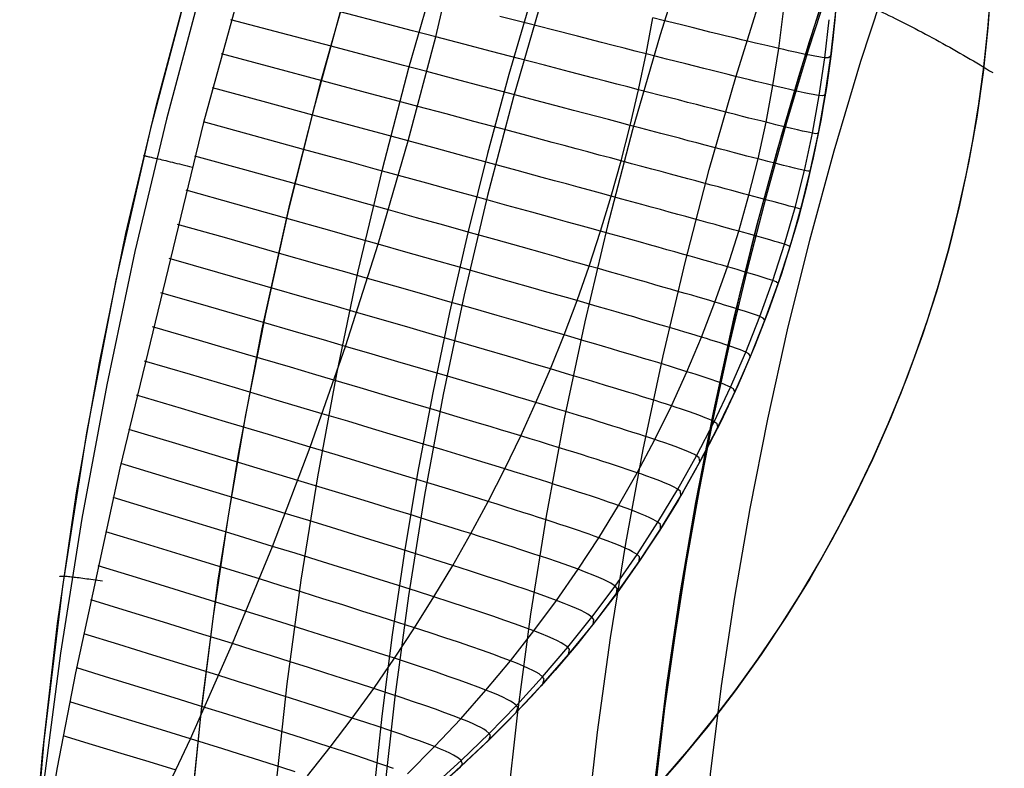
# Model space of a CAD drawing. Header units: millimetres. Extents: x -118 to 118, y -118 to 118.
# Tile 22 of 68: x -118 to -92, y 11 to 31. Entities that reach past the tile are written whole.
import ezdxf

# ---------------------------------------------------------------- set-up
doc = ezdxf.new("R2010")
doc.units = ezdxf.units.MM
doc.header["$MEASUREMENT"] = 0
doc.layers.add('Predefinito', color=5, linetype='Continuous')

msp = doc.modelspace()

# ---------------------------------------------------------------- linework, layer by layer
at = {"layer": 'Predefinito'}
for points in [[(-100.026, 61.653), (-102.094, 58.164), (-104.041, 54.605), (-105.864, 50.981), (-107.56, 47.297), (-109.129, 43.556), (-110.567, 39.764), (-111.874, 35.923), (-113.047, 32.041), (-114.086, 28.12), (-114.988, 24.165), (-115.754, 20.182), (-116.381, 16.174), (-116.87, 12.148), (-117.22, 8.106), (-117.43, 4.056), (-117.5, 0)], [(-96.556, 59.658), (-98.046, 57.177), (-99.468, 54.666), (-100.82, 52.13), (-102.103, 49.57), (-103.316, 46.99), (-104.459, 44.392), (-105.531, 41.779), (-106.533, 39.153), (-107.465, 36.518), (-108.326, 33.877), (-109.119, 31.23), (-109.842, 28.583), (-110.497, 25.935), (-111.084, 23.291), (-111.605, 20.653), (-112.06, 18.022), (-112.45, 15.401), (-112.777, 12.793), (-113.041, 10.198), (-113.244, 7.62), (-113.387, 5.06), (-113.472, 2.519), (-113.5, 0)], [(-100.103, 0), (-100.078, 2.222), (-100.003, 4.463), (-99.877, 6.721), (-99.698, 8.995), (-99.465, 11.283), (-99.177, 13.584), (-98.833, 15.895), (-98.432, 18.215), (-97.972, 20.542), (-97.454, 22.874), (-96.876, 25.209), (-96.238, 27.544), (-95.54, 29.878), (-94.78, 32.208), (-93.959, 34.532), (-93.075, 36.847), (-91.798, 39.921)], [(-96.287, 32.109), (-96.905, 30.195), (-97.481, 28.279), (-98.017, 26.361), (-98.513, 24.443), (-98.969, 22.527), (-99.385, 20.613), (-99.762, 18.702), (-100.101, 16.795), (-100.401, 14.894), (-100.664, 13), (-100.89, 11.113), (-101.079, 9.234), (-101.232, 7.365), (-101.351, 5.506), (-101.434, 3.659), (-101.484, 1.823), (-101.5, 0)], [(-92.138, 31.914), (-92.224, 30.746), (-92.349, 29.581), (-92.515, 28.421), (-92.72, 27.268), (-92.965, 26.122), (-93.248, 24.986), (-93.571, 23.86), (-93.932, 22.745), (-94.331, 21.644), (-94.767, 20.557), (-95.241, 19.485), (-95.751, 18.431), (-96.297, 17.394), (-96.878, 16.377), (-97.494, 15.381), (-98.143, 14.406), (-98.826, 13.454), (-99.541, 12.526), (-100.287, 11.623), (-101.064, 10.746)], [(-96.149, 31.854), (-96.221, 30.958), (-96.32, 30.069), (-96.443, 29.188), (-96.592, 28.315), (-96.766, 27.452), (-96.963, 26.6), (-97.183, 25.759), (-97.428, 24.925), (-97.698, 24.094), (-97.994, 23.265), (-98.317, 22.44), (-98.665, 21.621), (-99.039, 20.809), (-99.439, 20.004), (-99.864, 19.208), (-100.315, 18.423), (-100.791, 17.649), (-101.291, 16.888), (-101.815, 16.141), (-102.363, 15.408), (-102.933, 14.691), (-103.526, 13.992), (-104.14, 13.31), (-104.774, 12.648), (-105.428, 12.005), (-106.1, 11.383)], [(-100.671, 11.181), (-100.015, 11.944), (-99.382, 12.726), (-98.773, 13.525), (-98.188, 14.341), (-97.629, 15.172), (-97.095, 16.018), (-96.587, 16.876), (-96.106, 17.746), (-95.653, 18.627), (-95.226, 19.517), (-94.827, 20.416), (-94.456, 21.321), (-94.113, 22.232), (-93.797, 23.147), (-93.509, 24.065), (-93.248, 24.986), (-93.014, 25.913), (-92.804, 26.853), (-92.62, 27.803), (-92.462, 28.763), (-92.331, 29.733), (-92.227, 30.71), (-92.151, 31.695)], [(-103.872, 31.503), (-104.611, 28.946), (-105.287, 26.374), (-105.899, 23.786), (-106.448, 21.182), (-106.934, 18.561), (-107.354, 15.932), (-107.71, 13.295), (-108, 10.65), (-108.225, 7.988), (-108.383, 5.326), (-108.475, 2.663), (-108.5, 0)], [(-96.176, 31.482), (-96.275, 30.443), (-96.41, 29.407), (-96.581, 28.377), (-96.787, 27.354), (-97.029, 26.338), (-97.306, 25.331), (-97.617, 24.334), (-97.963, 23.349), (-98.343, 22.376), (-98.756, 21.417), (-99.202, 20.473), (-99.681, 19.545), (-100.191, 18.634), (-100.733, 17.741), (-101.305, 16.868), (-101.907, 16.015), (-102.538, 15.183), (-103.198, 14.374), (-103.886, 13.588), (-104.6, 12.826), (-105.34, 12.089), (-106.105, 11.379)], [(-96.575, 31.369), (-97.17, 29.47), (-97.728, 27.559), (-98.248, 25.637), (-98.73, 23.706), (-99.175, 21.765), (-99.581, 19.815), (-99.948, 17.858), (-100.278, 15.893), (-100.568, 13.922), (-100.819, 11.945), (-101.032, 9.963), (-101.205, 7.977), (-101.338, 5.986), (-101.432, 3.993), (-101.486, 1.997), (-101.5, 0)], [(-106.762, 10.807), (-105.997, 11.476), (-105.255, 12.171), (-104.537, 12.89), (-103.844, 13.634), (-103.176, 14.4), (-102.534, 15.188), (-101.92, 15.998), (-101.333, 16.827), (-100.774, 17.676), (-100.244, 18.544), (-99.744, 19.428), (-99.273, 20.33), (-98.834, 21.246), (-98.425, 22.177), (-98.049, 23.121), (-97.704, 24.077), (-97.392, 25.044), (-97.112, 26.021), (-96.866, 27.007), (-96.652, 28.001), (-96.473, 29.001), (-96.327, 30.007), (-96.216, 31.017)]]:
    msp.add_lwpolyline(points, dxfattribs=at)
at = {"layer": 'Predefinito', "extrusion": (0.597931, 0.789684, -0.137392)}
msp.add_lwpolyline([(98.8, -147.326), (98.759, -147.233), (98.717, -147.141), (98.672, -147.049), (98.625, -146.958), (98.576, -146.867), (98.524, -146.778), (98.47, -146.69), (98.414, -146.603), (98.356, -146.517), (98.296, -146.432), (98.233, -146.349), (98.169, -146.267), (98.103, -146.187), (98.035, -146.108), (97.965, -146.031), (97.893, -145.956), (97.819, -145.882), (97.744, -145.81), (97.667, -145.741), (97.589, -145.673), (97.509, -145.607), (97.428, -145.543), (97.346, -145.481), (97.262, -145.421), (97.177, -145.364), (97.091, -145.308), (97.005, -145.255), (96.917, -145.204), (96.828, -145.156), (96.739, -145.109), (96.649, -145.065), (96.559, -145.023), (96.467, -144.983), (96.375, -144.945), (96.281, -144.909), (96.186, -144.875), (96.089, -144.844), (95.992, -144.814), (95.894, -144.787), (95.794, -144.761), (95.694, -144.738), (95.593, -144.718), (95.492, -144.7), (95.39, -144.684), (95.287, -144.67), (95.184, -144.659), (95.08, -144.651), (94.977, -144.644), (94.873, -144.641), (94.769, -144.64), (94.665, -144.641), (94.561, -144.645), (94.457, -144.651), (94.354, -144.66), (94.251, -144.671), (94.148, -144.684), (94.046, -144.7), (93.945, -144.719), (93.844, -144.74), (93.744, -144.763), (93.645, -144.788), (93.546, -144.816), (93.449, -144.845), (93.353, -144.877)], dxfattribs=at)
at = {"layer": 'Predefinito', "extrusion": (0.242002, 0.970245, -0.007716)}
msp.add_lwpolyline([(117.5, -136.597), (117.499, -136.509), (117.495, -136.421), (117.488, -136.333), (117.479, -136.244), (117.467, -136.155), (117.453, -136.065), (117.435, -135.976), (117.415, -135.888), (117.392, -135.799), (117.366, -135.711), (117.338, -135.623), (117.306, -135.537), (117.272, -135.451), (117.236, -135.366), (117.196, -135.282), (117.154, -135.199), (117.11, -135.118), (117.063, -135.038), (117.014, -134.96), (116.962, -134.883), (116.908, -134.808), (116.852, -134.735), (116.794, -134.664), (116.734, -134.595), (116.672, -134.528), (116.609, -134.463), (116.544, -134.401), (116.477, -134.34), (116.409, -134.283), (116.339, -134.227), (116.269, -134.174), (116.197, -134.123)], dxfattribs=at)
at = {"layer": 'Predefinito', "extrusion": (0.182384, 0.982518, -0.037347)}
msp.add_lwpolyline([(117.5, -136.352), (117.499, -136.271), (117.496, -136.189), (117.49, -136.108), (117.482, -136.026), (117.472, -135.943), (117.46, -135.861), (117.445, -135.779), (117.428, -135.697), (117.408, -135.615), (117.386, -135.533), (117.362, -135.452), (117.335, -135.372), (117.306, -135.292), (117.275, -135.213), (117.242, -135.135), (117.206, -135.058), (117.169, -134.982), (117.129, -134.906), (117.087, -134.833), (117.043, -134.76), (116.997, -134.689), (116.949, -134.619), (116.899, -134.551), (116.848, -134.484), (116.795, -134.42), (116.74, -134.356), (116.684, -134.295), (116.626, -134.236), (116.567, -134.178), (116.507, -134.122), (116.445, -134.068), (116.383, -134.017)], dxfattribs=at)
at = {"layer": 'Predefinito', "extrusion": (0.482401, 0.866011, -0.131584)}
msp.add_lwpolyline([(100.229, -146.68), (100.191, -146.587), (100.151, -146.495), (100.108, -146.403), (100.063, -146.313), (100.016, -146.222), (99.966, -146.133), (99.915, -146.045), (99.861, -145.958), (99.804, -145.872), (99.746, -145.788), (99.686, -145.704), (99.623, -145.622), (99.559, -145.542), (99.492, -145.463), (99.424, -145.386), (99.353, -145.31), (99.281, -145.236), (99.208, -145.164), (99.132, -145.094), (99.055, -145.026), (98.977, -144.96), (98.897, -144.896), (98.816, -144.834), (98.733, -144.774), (98.65, -144.716), (98.565, -144.661), (98.479, -144.607), (98.392, -144.556), (98.305, -144.507), (98.216, -144.46), (98.127, -144.416), (98.038, -144.374), (97.947, -144.334), (97.855, -144.296), (97.762, -144.26), (97.668, -144.226), (97.572, -144.194), (97.475, -144.164), (97.378, -144.137), (97.279, -144.112), (97.18, -144.089), (97.079, -144.068), (96.978, -144.05), (96.877, -144.034), (96.775, -144.021), (96.672, -144.01), (96.57, -144.002), (96.467, -143.996), (96.363, -143.992), (96.26, -143.991), (96.157, -143.993), (96.053, -143.997), (95.95, -144.003), (95.848, -144.012), (95.745, -144.024), (95.643, -144.038), (95.542, -144.054), (95.441, -144.073), (95.341, -144.094), (95.242, -144.117), (95.144, -144.143), (95.046, -144.171), (94.95, -144.201), (94.855, -144.233)], dxfattribs=at)
at = {"layer": 'Predefinito', "extrusion": (0.152284, 0.986798, -0.055125)}
msp.add_lwpolyline([(117.5, -136.08), (117.499, -136.006), (117.496, -135.932), (117.492, -135.857), (117.485, -135.782), (117.477, -135.708), (117.467, -135.633), (117.454, -135.558), (117.44, -135.484), (117.424, -135.409), (117.406, -135.335), (117.386, -135.261), (117.364, -135.188), (117.341, -135.115), (117.315, -135.043), (117.288, -134.971), (117.258, -134.9), (117.227, -134.83), (117.194, -134.761), (117.16, -134.692), (117.124, -134.625), (117.086, -134.558), (117.046, -134.493), (117.005, -134.429), (116.962, -134.366), (116.918, -134.304), (116.872, -134.243), (116.825, -134.184), (116.777, -134.127), (116.728, -134.07), (116.677, -134.016), (116.625, -133.962), (116.573, -133.911)], dxfattribs=at)
at = {"layer": 'Predefinito', "extrusion": (0.122069, 0.989682, -0.075019)}
msp.add_lwpolyline([(117.5, -135.677), (117.499, -135.614), (117.497, -135.551), (117.494, -135.488), (117.489, -135.425), (117.483, -135.361), (117.476, -135.298), (117.467, -135.235), (117.457, -135.171), (117.446, -135.108), (117.433, -135.045), (117.418, -134.982), (117.403, -134.92), (117.386, -134.858), (117.368, -134.796), (117.348, -134.734), (117.327, -134.673), (117.305, -134.612), (117.281, -134.552), (117.256, -134.493), (117.23, -134.434), (117.203, -134.375), (117.174, -134.318), (117.145, -134.261), (117.114, -134.204), (117.082, -134.149), (117.049, -134.094), (117.014, -134.04), (116.979, -133.987), (116.943, -133.935), (116.905, -133.884), (116.867, -133.834), (116.828, -133.785)], dxfattribs=at)
at = {"layer": 'Predefinito', "extrusion": (0.10695, 0.990622, -0.085031)}
msp.add_lwpolyline([(117.5, -135.429), (117.499, -135.373), (117.498, -135.317), (117.495, -135.262), (117.492, -135.206), (117.487, -135.15), (117.481, -135.094), (117.474, -135.038), (117.467, -134.982), (117.458, -134.927), (117.448, -134.871), (117.437, -134.815), (117.425, -134.76), (117.411, -134.705), (117.397, -134.65), (117.382, -134.595), (117.366, -134.541), (117.348, -134.487), (117.33, -134.433), (117.311, -134.38), (117.29, -134.327), (117.269, -134.275), (117.247, -134.222), (117.224, -134.171), (117.199, -134.12), (117.174, -134.069), (117.148, -134.019), (117.122, -133.97), (117.094, -133.921), (117.065, -133.873), (117.036, -133.826), (117.006, -133.779), (116.975, -133.733)], dxfattribs=at)
at = {"layer": 'Predefinito', "extrusion": (0.099388, 0.990938, -0.090354)}
msp.add_lwpolyline([(117.5, -135.289), (117.498, -135.186), (117.493, -135.082), (117.484, -134.979), (117.471, -134.876), (117.455, -134.773), (117.436, -134.67), (117.412, -134.568), (117.385, -134.467), (117.355, -134.367), (117.321, -134.268), (117.284, -134.17), (117.243, -134.074), (117.199, -133.979), (117.152, -133.887), (117.103, -133.796), (117.05, -133.708)], dxfattribs=at)
at = {"layer": 'Predefinito'}
for points in [[(-110.719, 35.472, -134.12), (-112.703, 28.276, -134.128), (-114.885, 19.265, -134.115), (-116.039, 13.921, -134.188), (-116.52, 11.456, -134.289), (-116.782, 9.954, -134.379)], [(-114.186, 9.776, -128.945), (-113.04, 12.201, -129.223), (-111.944, 14.686, -129.461), (-110.901, 17.224, -129.658), (-109.918, 19.811, -129.815), (-108.997, 22.44, -129.931), (-108.142, 25.104, -130.006), (-107.356, 27.797, -130.04), (-106.641, 30.512, -130.033), (-106, 33.242, -129.985)], [(-100.006, 33.025, -143.678), (-100.784, 30.564, -143.678), (-101.501, 28.084, -143.678), (-102.157, 25.588, -143.678), (-102.751, 23.076, -143.678), (-103.284, 20.549, -143.678), (-103.754, 18.01, -143.678), (-104.162, 15.459, -143.678), (-104.507, 12.898, -143.678), (-104.789, 10.328, -143.678), (-105.007, 7.751, -143.678), (-105.161, 5.167, -143.679), (-105.25, 2.579, -143.679), (-105.275, -0.012, -143.679)], [(-101.5, 0, -145), (-101.481, 2.229, -144.998), (-101.413, 4.456, -144.996), (-101.294, 6.681, -144.995), (-101.019, 10.067, -144.993), (-100.896, 11.244, -144.992), (-100.608, 13.608, -144.991), (-100.26, 15.984, -144.99), (-99.852, 18.369, -144.99), (-99.384, 20.762, -144.989), (-98.855, 23.16, -144.988), (-98.263, 25.561, -144.987), (-97.609, 27.963, -144.987), (-96.89, 30.364, -144.986), (-96.108, 32.76, -144.986)], [(-113.081, 9.742, -135), (-112.747, 13.049, -135), (-112.317, 16.345, -135), (-111.79, 19.629, -135), (-111.167, 22.896, -135), (-110.448, 26.146, -135), (-109.633, 29.373, -135), (-108.725, 32.576, -135)], [(-106.591, 32.314, -161), (-107.349, 29.693, -161), (-108.042, 27.053, -161), (-108.67, 24.397, -161), (-109.233, 21.726, -161), (-109.73, 19.041, -161), (-110.161, 16.344, -161), (-110.526, 13.637, -161), (-110.824, 10.92, -161), (-111.054, 8.195, -161), (-111.217, 5.464, -161), (-111.312, 2.728, -161), (-111.338, -0.012, -161)], [(-117.216, 8.166, -135.514), (-116.906, 11.801, -135.851), (-116.511, 15.214, -136.12), (-116.016, 18.618, -136.323), (-115.42, 22.009, -136.468), (-114.726, 25.383, -136.559), (-113.932, 28.736, -136.603), (-113.04, 32.065, -136.603)], [(-112.757, 31.792, -135.204), (-113.669, 28.363, -135.203), (-114.493, 24.911, -135.186), (-115.229, 21.439, -135.154), (-115.877, 17.948, -135.109), (-116.435, 14.437, -135.059), (-116.898, 10.899, -135.019)], [(-103.199, -0.008, -141.379), (-103.17, 2.468, -141.379), (-103.075, 4.948, -141.38), (-102.918, 7.428, -141.381), (-102.698, 9.905, -141.383), (-102.418, 12.376, -141.386), (-102.078, 14.841, -141.388), (-101.679, 17.298, -141.39), (-101.221, 19.748, -141.392), (-100.705, 22.19, -141.394), (-100.131, 24.625, -141.395), (-99.498, 27.05, -141.396), (-98.806, 29.463, -141.396), (-98.057, 31.865, -141.397)], [(-100.673, 11.178, -100), (-100.029, 11.927, -100), (-99.407, 12.695, -100), (-98.807, 13.48, -100), (-98.229, 14.282, -100), (-97.676, 15.1, -100), (-97.146, 15.934, -100), (-96.641, 16.783, -100.001), (-96.16, 17.646, -100.001), (-95.704, 18.524, -100.001), (-95.274, 19.414, -100.001), (-94.87, 20.317, -100.001), (-94.492, 21.231, -100.001), (-94.14, 22.155, -100.001), (-93.816, 23.089, -100.001), (-93.519, 24.032, -100.001), (-93.249, 24.984, -100.001), (-93.007, 25.942, -100), (-92.793, 26.907, -100), (-92.606, 27.878, -100), (-92.448, 28.854, -100), (-92.319, 29.834, -100), (-92.217, 30.817, -100), (-92.145, 31.803, -100)], [(-104.135, 31.58, -153.678), (-104.732, 29.532, -153.678), (-105.29, 27.473, -153.678), (-105.806, 25.402, -153.678), (-106.283, 23.322, -153.678), (-106.718, 21.232, -153.678), (-107.112, 19.134, -153.678), (-107.464, 17.029, -153.678), (-107.776, 14.916, -153.678), (-108.045, 12.796, -153.678), (-108.273, 10.672, -153.678), (-108.458, 8.542, -153.678), (-108.601, 6.408, -153.679), (-108.702, 4.27, -153.679), (-108.76, 2.13, -153.679), (-108.775, -0.012, -153.679)], [(-96.652, 28.001, -100), (-96.717, 27.987, -106.199), (-96.808, 28.001, -108.264), (-96.876, 28.014, -109.296), (-96.962, 28.032, -110.326), (-97.069, 28.056, -111.354), (-97.2, 28.085, -112.379), (-97.357, 28.122, -113.398), (-97.544, 28.167, -114.41), (-97.763, 28.221, -115.416), (-97.885, 28.251, -115.915), (-98.016, 28.284, -116.412), (-98.157, 28.319, -116.907), (-98.307, 28.356, -117.399), (-98.466, 28.396, -117.888), (-98.634, 28.439, -118.374), (-98.812, 28.484, -118.856), (-98.999, 28.531, -119.335), (-99.194, 28.581, -119.81), (-99.399, 28.633, -120.282), (-99.612, 28.688, -120.749), (-99.834, 28.745, -121.211), (-100.065, 28.804, -121.669), (-100.304, 28.866, -122.122), (-100.552, 28.929, -122.57), (-100.808, 28.995, -123.013), (-101.073, 29.064, -123.45), (-101.345, 29.134, -123.882), (-101.627, 29.207, -124.307), (-101.916, 29.282, -124.727), (-102.212, 29.359, -125.141), (-102.516, 29.438, -125.549), (-103.146, 29.601, -126.349), (-103.801, 29.772, -127.127), (-104.481, 29.949, -127.884), (-105.182, 30.131, -128.62), (-105.903, 30.319, -129.336), (-106.641, 30.512, -130.033), (-107.25, 30.671, -130.583), (-107.869, 30.833, -131.121), (-109.132, 31.163, -132.165)], [(-107.381, 11.289, -115.551), (-106.674, 12, -115.645), (-105.989, 12.729, -115.734), (-105.328, 13.475, -115.817), (-104.69, 14.238, -115.895), (-104.076, 15.018, -115.968), (-103.487, 15.814, -116.035), (-102.922, 16.625, -116.097), (-102.383, 17.45, -116.154), (-101.87, 18.29, -116.205), (-101.382, 19.144, -116.251), (-100.922, 20.01, -116.291), (-100.488, 20.889, -116.326), (-100.081, 21.779, -116.356), (-99.701, 22.681, -116.38), (-99.35, 23.592, -116.399), (-99.026, 24.514, -116.412), (-98.731, 25.445, -116.42), (-98.464, 26.383, -116.423), (-98.226, 27.33, -116.42), (-98.016, 28.284, -116.412), (-97.836, 29.243, -116.399), (-97.684, 30.208, -116.38), (-97.562, 31.179, -116.356)], [(-96.866, 27.007, -100), (-96.928, 27.008, -106.202), (-97.018, 27.027, -108.268), (-97.086, 27.043, -109.301), (-97.171, 27.063, -110.332), (-97.278, 27.089, -111.36), (-97.409, 27.121, -112.385), (-97.566, 27.161, -113.404), (-97.753, 27.208, -114.418), (-97.972, 27.264, -115.423), (-98.094, 27.296, -115.923), (-98.226, 27.33, -116.42), (-98.367, 27.366, -116.915), (-98.517, 27.405, -117.407), (-98.676, 27.447, -117.896), (-98.845, 27.491, -118.382), (-99.023, 27.537, -118.865), (-99.21, 27.586, -119.344), (-99.406, 27.637, -119.82), (-99.611, 27.691, -120.291), (-99.824, 27.747, -120.758), (-100.047, 27.805, -121.221), (-100.278, 27.866, -121.679), (-100.518, 27.929, -122.132), (-100.766, 27.994, -122.58), (-101.023, 28.061, -123.023), (-101.288, 28.131, -123.46), (-101.562, 28.203, -123.891), (-101.844, 28.277, -124.317), (-102.134, 28.354, -124.737), (-102.431, 28.432, -125.151), (-102.736, 28.512, -125.559), (-103.048, 28.595, -125.961), (-103.367, 28.679, -126.358), (-104.024, 28.852, -127.136), (-104.705, 29.032, -127.892), (-105.408, 29.218, -128.628), (-106.131, 29.409, -129.343), (-106.872, 29.605, -130.04), (-107.482, 29.767, -130.589), (-108.102, 29.931, -131.127), (-109.368, 30.266, -132.169), (-110.665, 30.609, -133.168), (-111.989, 30.96, -134.128)], [(-109.984, 11.241, -122.734), (-109.393, 11.987, -122.853), (-108.818, 12.746, -122.965), (-108.26, 13.518, -123.071), (-107.718, 14.303, -123.171), (-107.194, 15.099, -123.264), (-106.687, 15.906, -123.351), (-106.197, 16.726, -123.431), (-105.726, 17.555, -123.505), (-105.273, 18.396, -123.573), (-104.838, 19.246, -123.634), (-104.422, 20.106, -123.689), (-104.025, 20.975, -123.737), (-103.648, 21.853, -123.779), (-103.29, 22.739, -123.814), (-102.952, 23.632, -123.843), (-102.633, 24.534, -123.866), (-102.335, 25.442, -123.882), (-102.057, 26.357, -123.891), (-101.799, 27.277, -123.895), (-101.562, 28.203, -123.891), (-101.345, 29.134, -123.882), (-101.15, 30.07, -123.866), (-100.975, 31.009, -123.843)], [(-106.732, 10.955, -107.812), (-105.974, 11.639, -107.862), (-105.241, 12.346, -107.908), (-104.533, 13.073, -107.952), (-103.85, 13.822, -107.993), (-103.194, 14.591, -108.031), (-102.563, 15.379, -108.066), (-101.96, 16.186, -108.099), (-101.385, 17.011, -108.128), (-100.838, 17.853, -108.155), (-100.32, 18.711, -108.179), (-99.831, 19.584, -108.2), (-99.372, 20.473, -108.219), (-98.943, 21.375, -108.234), (-98.544, 22.289, -108.247), (-98.176, 23.216, -108.257), (-97.839, 24.155, -108.264), (-97.534, 25.103, -108.268), (-97.26, 26.061, -108.269), (-97.018, 27.027, -108.268), (-96.808, 28.001, -108.264), (-96.631, 28.982, -108.257), (-96.486, 29.968, -108.247), (-96.374, 30.96, -108.234)], [(-96.473, 29.001, -100), (-96.54, 28.973, -106.193), (-96.631, 28.982, -108.257), (-96.699, 28.992, -109.288), (-96.785, 29.008, -110.318), (-96.892, 29.029, -111.345), (-97.022, 29.056, -112.368), (-97.179, 29.09, -113.386), (-97.365, 29.132, -114.398), (-97.583, 29.183, -115.403), (-97.705, 29.212, -115.902), (-97.836, 29.243, -116.399), (-97.976, 29.277, -116.893), (-98.125, 29.313, -117.385), (-98.284, 29.352, -117.873), (-98.451, 29.393, -118.359), (-98.628, 29.436, -118.841), (-98.814, 29.482, -119.32), (-99.009, 29.53, -119.795), (-99.212, 29.581, -120.266), (-99.424, 29.634, -120.733), (-99.645, 29.69, -121.195), (-99.875, 29.747, -121.653), (-100.113, 29.807, -122.106), (-100.36, 29.869, -122.554), (-100.615, 29.934, -122.997), (-100.878, 30.001, -123.434), (-101.15, 30.07, -123.866), (-101.43, 30.141, -124.291), (-101.717, 30.214, -124.711), (-102.012, 30.289, -125.125), (-102.315, 30.367, -125.534), (-102.941, 30.527, -126.334), (-103.594, 30.694, -127.113), (-104.27, 30.867, -127.87), (-104.968, 31.047, -128.607)], [(-96.327, 30.007, -100), (-96.395, 29.964, -106.186), (-96.486, 29.968, -108.247), (-96.554, 29.976, -109.277), (-96.64, 29.989, -110.305), (-96.746, 30.008, -111.331), (-96.876, 30.032, -112.353), (-97.032, 30.064, -113.371), (-97.217, 30.103, -114.381), (-97.433, 30.151, -115.385), (-97.554, 30.179, -115.884), (-97.684, 30.208, -116.38), (-97.823, 30.241, -116.874), (-97.972, 30.275, -117.365), (-98.129, 30.312, -117.853), (-98.296, 30.352, -118.338), (-98.471, 30.394, -118.82), (-98.656, 30.438, -119.299), (-98.849, 30.485, -119.774), (-99.051, 30.534, -120.244), (-99.262, 30.586, -120.711), (-99.481, 30.639, -121.173), (-99.709, 30.695, -121.631), (-99.946, 30.754, -122.084), (-100.191, 30.814, -122.532), (-100.444, 30.877, -122.974), (-100.705, 30.942, -123.412), (-100.975, 31.009, -123.843)], [(-97.112, 26.021, -100), (-97.171, 26.037, -106.203), (-97.26, 26.061, -108.269), (-97.327, 26.079, -109.302), (-97.412, 26.101, -110.334), (-97.518, 26.13, -111.362), (-97.649, 26.165, -112.387), (-97.805, 26.207, -113.407), (-97.992, 26.257, -114.42), (-98.21, 26.315, -115.426), (-98.333, 26.348, -115.926), (-98.464, 26.383, -116.423), (-98.605, 26.421, -116.918), (-98.755, 26.461, -117.41), (-98.914, 26.504, -117.899), (-99.083, 26.549, -118.385), (-99.261, 26.597, -118.868), (-99.447, 26.647, -119.347), (-99.643, 26.699, -119.823), (-99.848, 26.754, -120.294), (-100.062, 26.811, -120.761), (-100.284, 26.871, -121.224), (-100.515, 26.933, -121.682), (-100.755, 26.997, -122.135), (-101.003, 27.064, -122.583), (-101.26, 27.133, -123.026), (-101.526, 27.204, -123.463), (-101.799, 27.277, -123.895), (-102.081, 27.353, -124.32), (-102.371, 27.43, -124.74), (-102.668, 27.51, -125.154), (-102.973, 27.592, -125.562), (-103.285, 27.675, -125.965), (-103.604, 27.761, -126.361), (-104.261, 27.937, -127.139), (-104.943, 28.119, -127.895), (-105.646, 28.308, -128.631), (-106.369, 28.502, -129.346), (-107.11, 28.7, -130.042), (-107.72, 28.864, -130.591), (-108.341, 29.03, -131.129), (-109.607, 29.369, -132.17), (-110.905, 29.717, -133.169), (-112.229, 30.072, -134.129)], [(-97.392, 25.044, -100), (-97.446, 25.074, -106.202), (-97.534, 25.103, -108.268), (-97.6, 25.123, -109.301), (-97.684, 25.149, -110.332), (-97.79, 25.179, -111.36), (-97.919, 25.217, -112.385), (-98.075, 25.261, -113.404), (-98.261, 25.313, -114.418), (-98.478, 25.374, -115.423), (-98.6, 25.408, -115.923), (-98.731, 25.445, -116.42), (-98.871, 25.483, -116.915), (-99.021, 25.525, -117.407), (-99.179, 25.569, -117.896), (-99.348, 25.615, -118.382), (-99.525, 25.664, -118.865), (-99.711, 25.715, -119.344), (-99.906, 25.769, -119.82), (-100.111, 25.825, -120.291), (-100.324, 25.883, -120.758), (-100.546, 25.944, -121.221), (-100.776, 26.007, -121.679), (-101.015, 26.072, -122.132), (-101.263, 26.14, -122.58), (-101.519, 26.21, -123.023), (-101.784, 26.282, -123.46), (-102.057, 26.357, -123.891), (-102.338, 26.433, -124.317), (-102.627, 26.512, -124.737), (-102.924, 26.593, -125.151), (-103.228, 26.676, -125.559), (-103.539, 26.76, -125.961), (-103.858, 26.847, -126.358), (-104.514, 27.025, -127.136), (-105.194, 27.21, -127.892), (-105.895, 27.401, -128.628), (-106.617, 27.597, -129.343), (-107.356, 27.797, -130.04), (-107.965, 27.963, -130.589), (-108.584, 28.131, -131.127), (-109.848, 28.474, -132.169), (-111.144, 28.825, -133.168), (-112.465, 29.183, -134.128)], [(-97.704, 24.077, -100), (-97.753, 24.121, -106.199), (-97.839, 24.155, -108.264), (-97.904, 24.177, -109.296), (-97.988, 24.205, -110.326), (-98.092, 24.238, -111.354), (-98.22, 24.277, -112.379), (-98.375, 24.324, -113.398), (-98.559, 24.378, -114.41), (-98.775, 24.442, -115.416), (-98.896, 24.477, -115.915), (-99.026, 24.514, -116.412), (-99.166, 24.554, -116.907), (-99.314, 24.596, -117.399), (-99.472, 24.641, -117.888), (-99.639, 24.689, -118.374), (-99.816, 24.738, -118.856), (-100.001, 24.791, -119.335), (-100.195, 24.845, -119.81), (-100.398, 24.902, -120.282), (-100.61, 24.962, -120.749), (-100.831, 25.023, -121.211), (-101.06, 25.088, -121.669), (-101.298, 25.154, -122.122), (-101.545, 25.223, -122.57), (-101.8, 25.293, -123.013), (-102.063, 25.367, -123.45), (-102.335, 25.442, -123.882), (-102.615, 25.519, -124.307), (-102.902, 25.599, -124.727), (-103.198, 25.681, -125.141), (-103.501, 25.765, -125.549), (-104.127, 25.938, -126.349), (-104.78, 26.118, -127.127), (-105.457, 26.304, -127.884), (-106.156, 26.497, -128.62), (-106.874, 26.695, -129.336), (-107.61, 26.897, -130.033), (-108.217, 27.064, -130.583), (-108.833, 27.233, -131.122), (-110.092, 27.579, -132.165), (-111.382, 27.933, -133.165), (-112.698, 28.294, -134.128)], [(-98.049, 23.121, -100), (-98.092, 23.179, -106.193), (-98.176, 23.216, -108.257), (-98.24, 23.241, -109.288), (-98.322, 23.271, -110.318), (-98.425, 23.306, -111.345), (-98.552, 23.348, -112.368), (-98.705, 23.397, -113.386), (-98.887, 23.453, -114.398), (-99.101, 23.518, -115.403), (-99.221, 23.554, -115.902), (-99.35, 23.592, -116.399), (-99.488, 23.633, -116.893), (-99.635, 23.677, -117.385), (-99.792, 23.722, -117.873), (-99.958, 23.771, -118.359), (-100.133, 23.821, -118.841), (-100.317, 23.875, -119.32), (-100.509, 23.93, -119.795), (-100.711, 23.988, -120.266), (-100.921, 24.048, -120.733), (-101.14, 24.111, -121.195), (-101.368, 24.176, -121.653), (-101.604, 24.243, -122.106), (-101.849, 24.312, -122.554), (-102.102, 24.384, -122.997), (-102.363, 24.458, -123.434), (-102.633, 24.534, -123.866), (-102.911, 24.612, -124.291), (-103.197, 24.692, -124.711), (-103.49, 24.775, -125.125), (-103.791, 24.859, -125.534), (-104.413, 25.034, -126.334), (-105.062, 25.215, -127.113), (-105.734, 25.403, -127.87), (-106.428, 25.597, -128.607), (-107.141, 25.796, -129.324), (-107.872, 25.999, -130.021), (-108.475, 26.167, -130.573), (-109.088, 26.337, -131.112), (-110.338, 26.685, -132.158), (-111.62, 27.041, -133.161), (-112.928, 27.404, -134.126)], [(-98.425, 22.177, -100), (-98.463, 22.247, -106.186), (-98.544, 22.289, -108.247), (-98.607, 22.316, -109.277), (-98.687, 22.348, -110.305), (-98.789, 22.385, -111.331), (-98.913, 22.429, -112.353), (-99.064, 22.479, -113.371), (-99.244, 22.538, -114.381), (-99.456, 22.605, -115.385), (-99.574, 22.641, -115.884), (-99.701, 22.681, -116.38), (-99.838, 22.722, -116.874), (-99.984, 22.766, -117.365), (-100.139, 22.813, -117.853), (-100.303, 22.862, -118.338), (-100.476, 22.913, -118.82), (-100.658, 22.967, -119.299), (-100.849, 23.023, -119.774), (-101.048, 23.082, -120.244), (-101.256, 23.143, -120.711), (-101.473, 23.206, -121.173), (-101.699, 23.271, -121.631), (-101.933, 23.339, -122.084), (-102.175, 23.409, -122.532), (-102.426, 23.481, -122.974), (-102.684, 23.556, -123.412), (-102.952, 23.632, -123.843), (-103.227, 23.711, -124.269), (-103.51, 23.792, -124.689), (-103.8, 23.875, -125.103), (-104.098, 23.96, -125.512), (-104.715, 24.135, -126.313), (-105.357, 24.318, -127.092), (-106.023, 24.506, -127.85), (-106.711, 24.701, -128.588), (-107.418, 24.9, -129.306), (-108.142, 25.104, -130.006), (-108.74, 25.273, -130.558), (-109.347, 25.444, -131.1), (-110.587, 25.792, -132.148), (-111.858, 26.149, -133.156), (-113.155, 26.513, -134.125)], [(-98.834, 21.246, -100), (-98.864, 21.329, -106.176), (-98.943, 21.375, -108.234), (-99.004, 21.403, -109.263), (-99.083, 21.437, -110.29), (-99.182, 21.476, -111.314), (-99.305, 21.521, -112.335), (-99.453, 21.574, -113.35), (-99.63, 21.633, -114.36), (-99.838, 21.702, -115.362), (-99.955, 21.739, -115.86), (-100.081, 21.779, -116.356), (-100.216, 21.821, -116.849), (-100.359, 21.866, -117.34), (-100.512, 21.913, -117.827), (-100.674, 21.963, -118.312), (-100.845, 22.015, -118.794), (-101.024, 22.069, -119.272), (-101.213, 22.126, -119.746), (-101.41, 22.185, -120.216), (-101.615, 22.246, -120.683), (-101.83, 22.31, -121.145), (-102.052, 22.376, -121.602), (-102.283, 22.444, -122.055), (-102.523, 22.514, -122.503), (-102.77, 22.587, -122.945), (-103.026, 22.662, -123.383), (-103.29, 22.739, -123.814), (-103.562, 22.818, -124.24), (-103.841, 22.899, -124.66), (-104.128, 22.982, -125.075), (-104.423, 23.067, -125.484), (-105.032, 23.243, -126.285), (-105.667, 23.425, -127.066), (-106.325, 23.614, -127.825), (-107.005, 23.809, -128.564), (-107.704, 24.008, -129.284), (-108.419, 24.213, -129.985), (-109.011, 24.381, -130.54), (-109.611, 24.552, -131.083), (-110.838, 24.901, -132.136), (-112.095, 25.258, -133.148), (-113.378, 25.622, -134.123)], [(-99.273, 20.33, -100), (-99.296, 20.423, -106.165), (-99.372, 20.473, -108.219), (-99.431, 20.503, -109.245), (-99.508, 20.538, -110.27), (-99.605, 20.579, -111.293), (-99.725, 20.626, -112.311), (-99.871, 20.68, -113.325), (-100.045, 20.741, -114.333), (-100.249, 20.81, -115.334), (-100.364, 20.848, -115.831), (-100.488, 20.889, -116.326), (-100.62, 20.932, -116.819), (-100.762, 20.977, -117.309), (-100.912, 21.024, -117.796), (-101.071, 21.074, -118.28), (-101.239, 21.127, -118.761), (-101.416, 21.182, -119.238), (-101.602, 21.239, -119.712), (-101.796, 21.298, -120.182), (-101.998, 21.359, -120.648), (-102.209, 21.423, -121.11), (-102.428, 21.489, -121.567), (-102.656, 21.558, -122.02), (-102.892, 21.628, -122.467), (-103.136, 21.701, -122.91), (-103.388, 21.776, -123.347), (-103.648, 21.853, -123.779), (-103.916, 21.932, -124.205), (-104.191, 22.013, -124.625), (-104.474, 22.096, -125.04), (-104.764, 22.181, -125.45), (-105.365, 22.357, -126.252), (-105.991, 22.539, -127.033), (-106.64, 22.727, -127.794), (-107.31, 22.922, -128.535), (-107.999, 23.121, -129.257), (-108.704, 23.324, -129.96), (-109.288, 23.493, -130.517), (-109.881, 23.663, -131.063), (-111.091, 24.012, -132.122), (-112.332, 24.368, -133.14), (-113.599, 24.731, -134.12)], [(-99.744, 19.428, -100), (-99.759, 19.532, -106.151), (-99.831, 19.584, -108.2), (-99.889, 19.616, -109.224), (-99.963, 19.653, -110.247), (-100.058, 19.695, -111.268), (-100.175, 19.743, -112.284), (-100.317, 19.798, -113.296), (-100.487, 19.86, -114.302), (-100.688, 19.931, -115.301), (-100.8, 19.969, -115.797), (-100.922, 20.01, -116.291), (-101.051, 20.053, -116.783), (-101.19, 20.099, -117.272), (-101.338, 20.147, -117.758), (-101.494, 20.197, -118.242), (-101.659, 20.249, -118.722), (-101.833, 20.304, -119.199), (-102.015, 20.361, -119.672), (-102.206, 20.421, -120.142), (-102.404, 20.482, -120.607), (-102.612, 20.546, -121.069), (-102.827, 20.612, -121.526), (-103.051, 20.68, -121.978), (-103.282, 20.751, -122.425), (-103.522, 20.823, -122.868), (-103.77, 20.898, -123.305), (-104.025, 20.975, -123.737), (-104.289, 21.054, -124.163), (-104.56, 21.135, -124.584), (-104.838, 21.217, -124.999), (-105.123, 21.302, -125.409), (-105.713, 21.477, -126.212), (-106.329, 21.659, -126.995), (-106.967, 21.846, -127.758), (-107.626, 22.039, -128.501), (-108.303, 22.237, -129.225), (-108.997, 22.44, -129.931), (-109.571, 22.608, -130.491), (-110.155, 22.777, -131.04), (-111.347, 23.124, -132.105), (-112.569, 23.478, -133.13), (-113.816, 23.839, -134.118)], [(-100.244, 18.544, -100), (-100.251, 18.655, -106.135), (-100.32, 18.711, -108.179), (-100.448, 18.782, -110.221), (-100.54, 18.825, -111.239), (-100.653, 18.874, -112.253), (-100.792, 18.93, -113.262), (-100.958, 18.993, -114.266), (-101.154, 19.064, -115.262), (-101.264, 19.103, -115.757), (-101.382, 19.144, -116.251), (-101.509, 19.187, -116.741), (-101.645, 19.232, -117.23), (-101.79, 19.28, -117.715), (-101.943, 19.331, -118.198), (-102.104, 19.383, -118.677), (-102.274, 19.438, -119.154), (-102.453, 19.495, -119.626), (-102.639, 19.554, -120.095), (-102.834, 19.616, -120.56), (-103.037, 19.679, -121.021), (-103.248, 19.745, -121.478), (-103.467, 19.813, -121.93), (-103.694, 19.883, -122.377), (-103.929, 19.955, -122.82), (-104.172, 20.029, -123.257), (-104.422, 20.106, -123.689), (-104.68, 20.184, -124.115), (-104.946, 20.264, -124.536), (-105.219, 20.347, -124.952), (-105.498, 20.431, -125.362), (-106.077, 20.604, -126.167), (-106.68, 20.784, -126.951), (-107.306, 20.971, -127.716), (-107.952, 21.162, -128.461), (-108.616, 21.359, -129.188), (-109.297, 21.559, -129.897), (-109.861, 21.726, -130.46), (-110.434, 21.894, -131.013), (-111.605, 22.238, -132.086), (-112.805, 22.589, -133.119), (-114.03, 22.948, -134.116)], [(-100.774, 17.676, -100), (-100.773, 17.795, -106.117), (-100.838, 17.853, -108.155), (-100.961, 17.926, -110.191), (-101.05, 17.97, -111.206), (-101.16, 18.02, -112.217), (-101.295, 18.076, -113.224), (-101.456, 18.139, -114.225), (-101.647, 18.21, -115.219), (-101.87, 18.29, -116.205), (-101.994, 18.333, -116.695), (-102.126, 18.379, -117.182), (-102.267, 18.427, -117.666), (-102.416, 18.477, -118.148), (-102.574, 18.529, -118.627), (-102.74, 18.584, -119.102), (-102.914, 18.64, -119.574), (-103.096, 18.699, -120.043), (-103.286, 18.76, -120.507), (-103.485, 18.823, -120.967), (-103.691, 18.888, -121.424), (-103.905, 18.956, -121.875), (-104.127, 19.025, -122.323), (-104.356, 19.097, -122.765), (-104.593, 19.17, -123.202), (-104.838, 19.246, -123.634), (-105.09, 19.324, -124.061), (-105.35, 19.403, -124.482), (-105.89, 19.568, -125.309), (-106.455, 19.739, -126.115), (-107.045, 19.917, -126.901), (-107.657, 20.101, -127.668), (-108.289, 20.291, -128.416), (-108.938, 20.485, -129.146), (-109.604, 20.683, -129.858), (-110.157, 20.848, -130.426), (-110.718, 21.014, -130.982), (-111.865, 21.354, -132.064), (-113.041, 21.702, -133.107), (-114.241, 22.056, -134.114)], [(-101.333, 16.827, -100), (-101.324, 16.951, -106.097), (-101.385, 17.011, -108.128), (-101.503, 17.085, -110.158), (-101.588, 17.13, -111.169), (-101.695, 17.18, -112.177), (-101.825, 17.236, -113.181), (-101.982, 17.3, -114.179), (-102.167, 17.371, -115.17), (-102.383, 17.45, -116.154), (-102.503, 17.493, -116.642), (-102.632, 17.538, -117.128), (-102.769, 17.586, -117.612), (-102.914, 17.636, -118.092), (-103.068, 17.687, -118.57), (-103.229, 17.741, -119.045), (-103.399, 17.797, -119.516), (-103.576, 17.856, -119.984), (-103.761, 17.916, -120.447), (-103.954, 17.978, -120.907), (-104.155, 18.043, -121.363), (-104.364, 18.109, -121.814), (-104.58, 18.178, -122.261), (-104.803, 18.249, -122.704), (-105.034, 18.321, -123.141), (-105.273, 18.396, -123.573), (-105.518, 18.472, -124), (-105.771, 18.551, -124.422), (-106.297, 18.713, -125.25), (-106.849, 18.882, -126.057), (-107.424, 19.058, -126.846), (-108.02, 19.239, -127.615), (-108.636, 19.425, -128.366), (-109.269, 19.616, -129.099), (-109.918, 19.811, -129.815), (-111.007, 20.138, -130.949), (-112.128, 20.473, -132.041), (-113.277, 20.816, -133.095), (-114.45, 21.165, -134.113)], [(-101.92, 15.998, -100), (-101.903, 16.126, -106.075), (-101.96, 16.186, -108.099), (-102.072, 16.261, -110.121), (-102.154, 16.306, -111.129), (-102.257, 16.356, -112.133), (-102.383, 16.412, -113.133), (-102.534, 16.475, -114.128), (-102.713, 16.546, -115.116), (-102.922, 16.625, -116.097), (-103.164, 16.712, -117.069), (-103.437, 16.807, -118.031), (-103.742, 16.912, -118.981), (-104.079, 17.024, -119.918), (-104.259, 17.084, -120.381), (-104.446, 17.145, -120.841), (-104.641, 17.209, -121.296), (-104.843, 17.274, -121.747), (-105.053, 17.341, -122.194), (-105.27, 17.411, -122.636), (-105.494, 17.482, -123.073), (-105.726, 17.555, -123.505), (-105.965, 17.631, -123.933), (-106.21, 17.708, -124.355), (-106.721, 17.867, -125.184), (-107.257, 18.033, -125.994), (-107.815, 18.205, -126.784), (-108.395, 18.383, -127.556), (-108.993, 18.565, -128.311), (-109.608, 18.753, -129.047), (-110.239, 18.944, -129.767), (-111.3, 19.265, -130.912), (-112.392, 19.594, -132.015), (-113.512, 19.931, -133.081), (-114.655, 20.274, -134.113)], [(-102.534, 15.188, -100), (-102.51, 15.318, -106.05), (-102.563, 15.379, -108.066), (-102.669, 15.454, -110.08), (-102.748, 15.499, -111.084), (-102.846, 15.549, -112.085), (-102.967, 15.604, -113.082), (-103.112, 15.667, -114.073), (-103.285, 15.736, -115.058), (-103.487, 15.814, -116.035), (-103.72, 15.899, -117.004), (-103.984, 15.993, -117.964), (-104.279, 16.096, -118.912), (-104.604, 16.206, -119.847), (-104.959, 16.324, -120.768), (-105.343, 16.45, -121.673), (-105.756, 16.584, -122.562), (-105.973, 16.654, -122.999), (-106.197, 16.726, -123.431), (-106.666, 16.874, -124.282), (-107.161, 17.03, -125.112), (-107.679, 17.192, -125.924), (-108.22, 17.36, -126.717), (-108.781, 17.534, -127.492), (-109.36, 17.712, -128.25), (-109.956, 17.895, -128.991), (-110.567, 18.082, -129.715), (-111.598, 18.396, -130.871), (-112.659, 18.718, -131.988), (-113.747, 19.048, -133.068), (-114.858, 19.384, -134.115)], [(-103.176, 14.4, -100), (-103.145, 14.53, -106.024), (-103.194, 14.591, -108.031), (-103.294, 14.665, -110.036), (-103.368, 14.709, -111.036), (-103.462, 14.758, -112.033), (-103.577, 14.813, -113.025), (-103.717, 14.874, -114.013), (-103.882, 14.942, -114.994), (-104.076, 15.018, -115.968), (-104.3, 15.102, -116.934), (-104.554, 15.193, -117.89), (-104.838, 15.293, -118.836), (-105.151, 15.401, -119.769), (-105.493, 15.516, -120.689), (-105.864, 15.639, -121.593), (-106.262, 15.769, -122.481), (-106.687, 15.906, -123.351), (-107.139, 16.051, -124.202), (-107.616, 16.203, -125.034), (-108.116, 16.36, -125.848), (-108.637, 16.523, -126.643), (-109.179, 16.692, -127.422), (-109.737, 16.865, -128.184), (-110.312, 17.043, -128.929), (-110.901, 17.224, -129.658), (-111.9, 17.531, -130.828), (-112.928, 17.845, -131.959), (-113.982, 18.167, -133.055), (-115.058, 18.494, -134.118)], [(-103.844, 13.634, -100), (-103.806, 13.762, -105.995), (-103.85, 13.822, -107.993), (-103.944, 13.895, -109.989), (-104.014, 13.938, -110.984), (-104.104, 13.986, -111.976), (-104.214, 14.039, -112.964), (-104.346, 14.099, -113.947), (-104.504, 14.165, -114.925), (-104.69, 14.238, -115.895), (-104.904, 14.319, -116.858), (-105.148, 14.408, -117.811), (-105.42, 14.505, -118.754), (-105.72, 14.609, -119.685), (-106.048, 14.721, -120.603), (-106.404, 14.84, -121.507), (-106.786, 14.966, -122.394), (-107.194, 15.099, -123.264), (-107.628, 15.239, -124.116), (-108.086, 15.385, -124.95), (-108.566, 15.537, -125.766), (-109.067, 15.695, -126.564), (-109.587, 15.858, -127.346), (-110.124, 16.026, -128.112), (-110.677, 16.197, -128.862), (-111.243, 16.373, -129.597), (-112.206, 16.67, -130.782), (-113.198, 16.975, -131.929), (-114.216, 17.287, -133.042), (-115.255, 17.604, -134.123)], [(-104.537, 12.89, -100), (-104.493, 13.015, -105.965), (-104.533, 13.073, -107.952), (-104.62, 13.144, -109.938), (-104.687, 13.186, -110.928), (-104.771, 13.232, -111.915), (-104.875, 13.283, -112.899), (-105.001, 13.341, -113.877), (-105.151, 13.404, -114.851), (-105.328, 13.475, -115.817), (-105.532, 13.553, -116.776), (-105.764, 13.639, -117.726), (-106.024, 13.732, -118.667), (-106.311, 13.832, -119.595), (-106.624, 13.939, -120.512), (-106.963, 14.054, -121.414), (-107.328, 14.175, -122.301), (-107.718, 14.303, -123.171), (-108.133, 14.437, -124.024), (-108.571, 14.578, -124.859), (-109.03, 14.724, -125.677), (-109.509, 14.876, -126.479), (-110.007, 15.032, -127.265), (-110.52, 15.193, -128.035), (-111.049, 15.358, -128.791), (-111.59, 15.527, -129.531), (-112.516, 15.814, -130.733), (-113.471, 16.108, -131.899), (-114.45, 16.409, -133.031), (-115.449, 16.716, -134.132)], [(-105.255, 12.171, -100), (-105.206, 12.29, -105.932), (-105.241, 12.346, -107.908), (-105.322, 12.413, -109.883), (-105.384, 12.452, -110.868), (-105.463, 12.496, -111.85), (-105.561, 12.546, -112.829), (-105.68, 12.6, -113.803), (-105.822, 12.661, -114.771), (-105.989, 12.729, -115.734), (-106.183, 12.803, -116.689), (-106.403, 12.885, -117.636), (-106.65, 12.974, -118.573), (-106.922, 13.069, -119.499), (-107.22, 13.172, -120.413), (-107.542, 13.281, -121.314), (-107.889, 13.396, -122.201), (-108.26, 13.518, -123.071), (-108.654, 13.646, -123.925), (-109.071, 13.781, -124.762), (-109.508, 13.92, -125.583), (-109.964, 14.065, -126.388), (-110.437, 14.214, -127.178), (-110.926, 14.368, -127.953), (-111.428, 14.525, -128.714), (-111.944, 14.686, -129.461), (-112.831, 14.961, -130.682), (-113.745, 15.244, -131.867), (-114.683, 15.533, -133.021), (-115.641, 15.828, -134.145)], [(-105.997, 11.476, -100), (-105.944, 11.545, -103.931), (-105.974, 11.639, -107.862), (-106.048, 11.703, -109.825), (-106.18, 11.781, -111.781), (-106.271, 11.827, -112.754), (-106.383, 11.879, -113.723), (-106.517, 11.936, -114.687), (-106.674, 12, -115.645), (-106.856, 12.07, -116.596), (-107.064, 12.148, -117.539), (-107.297, 12.231, -118.473), (-107.554, 12.322, -119.397), (-107.835, 12.418, -120.309), (-108.14, 12.521, -121.209), (-108.467, 12.631, -122.094), (-108.818, 12.746, -122.965), (-109.191, 12.868, -123.82), (-109.585, 12.995, -124.659), (-109.999, 13.127, -125.483), (-110.43, 13.264, -126.292), (-110.877, 13.405, -127.086), (-111.34, 13.55, -127.866), (-111.816, 13.699, -128.633), (-112.303, 13.851, -129.386), (-113.149, 14.114, -130.628), (-114.021, 14.384, -131.836), (-114.915, 14.66, -133.013), (-115.828, 14.94, -134.162)], [(-107.746, 11.427, -117.437), (-107.965, 11.505, -118.367), (-108.206, 11.59, -119.288), (-108.469, 11.68, -120.198), (-108.755, 11.777, -121.096), (-109.063, 11.879, -121.982), (-109.393, 11.987, -122.853), (-109.743, 12.101, -123.709), (-110.114, 12.22, -124.55), (-110.502, 12.344, -125.376), (-110.907, 12.472, -126.189), (-111.328, 12.605, -126.988), (-111.763, 12.741, -127.774), (-112.21, 12.88, -128.546), (-112.669, 13.023, -129.307), (-113.471, 13.272, -130.572), (-114.297, 13.527, -131.805), (-115.145, 13.788, -133.008), (-116.012, 14.054, -134.184)], [(-110.31, 11.346, -123.591), (-110.656, 11.456, -124.434), (-111.018, 11.571, -125.264), (-111.396, 11.69, -126.08), (-111.789, 11.813, -126.884), (-112.195, 11.939, -127.676), (-113.04, 12.201, -129.223), (-113.795, 12.434, -130.514), (-114.574, 12.673, -131.774), (-115.374, 12.918, -133.006), (-116.191, 13.167, -134.213)], [(-113.417, 11.386, -129.134), (-114.123, 11.602, -130.454), (-114.852, 11.823, -131.745), (-115.6, 12.05, -133.009), (-116.364, 12.281, -134.249)]]:
    msp.add_polyline3d(points, dxfattribs=at)

doc.saveas('drawing.dxf')
